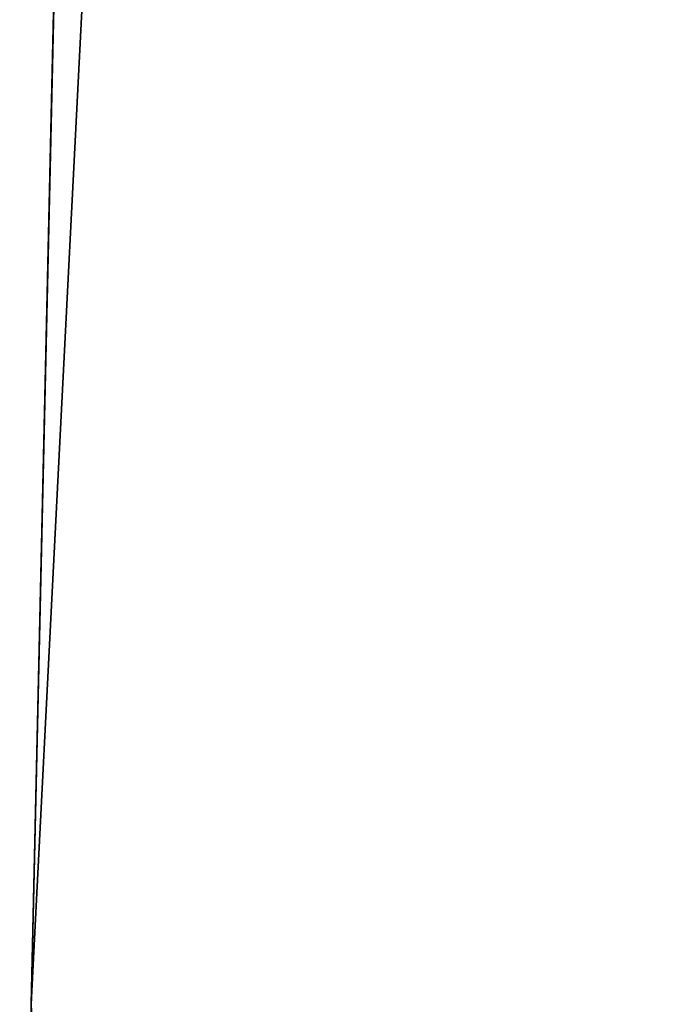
# Model space of a CAD drawing. Extents: x -950 to 950, y -950 to 950.
# Tile 239 of 256: x -918.08 to -913.21, y 0 to 7.38. Entities that reach past the tile are written whole.
import ezdxf

# ---------------------------------------------------------------- set-up
doc = ezdxf.new("R2010")
doc.units = 0
doc.layers.get('0').update_dxf_attribs({"color": 13, "linetype": 'CONTINUOUS'})

# ---------------------------------------------------------------- blocks, each defined once
blk = doc.blocks.new('OBJ_000002')
for p, q in [((-913.2071, 93.744), (-917.9963, 0)), ((-917.9963, 0, 3), (-913.2071, 93.744, 3)), ((-917.9963, 0, 15.7901), (-913.2071, 93.744, 15.7901)), ((-913.2071, 93.744, 38.9998), (-917.9963, 0, 38.9998)), ((-917.9963, 0), (-917.0399, 42.0555)), ((-917.0399, 42.0555), (-917.9963, 0, 15.7901)), ((-917.0203, -42.0886), (-917.9963, 0)), ((-917.0203, -42.0886), (-917.9963, 0, 15.7901)), ((-917.9963, 0, 15.7901), (-917.9963, 0)), ((-913.7427, -88.1113, 15.7901), (-917.9963, 0, 15.7901)), ((-913.7427, -88.1113), (-917.9963, 0)), ((-913.7427, -88.1113, 3), (-917.9963, 0, 3)), ((-917.9963, 0, 3), (-917.9963, 0)), ((-917.9963, 0, 15.7901), (-917.9963, 0, 38.9998)), ((-913.7427, -88.1113, 38.9998), (-917.9963, 0, 38.9998))]:
    blk.add_line(p, q)
at = {"color": 2}
mesh = blk.add_polyface(dxfattribs=at)
corners = [(-916.1915, 94.0504, 3), (-920.9963, 0, 38.9998), (-920.9963, 0, 3), (-916.1915, 94.0504, 38.9998)]
mesh.append_faces([[corners[k] for k in face] for face in [(0, 1, 2), (1, 0, 3)]], dxfattribs={"vtx0": -1, "color": 2})
mesh = blk.add_polyface(dxfattribs=at)
corners = [(-913.2071, 93.744, 3), (-917.9963, 0), (-917.9963, 0, 3), (-913.2071, 93.744)]
mesh.append_faces([[corners[k] for k in face] for face in [(0, 1, 2), (1, 0, 3)]], dxfattribs={"vtx0": -1, "color": 2})
mesh = blk.add_polyface(dxfattribs=at)
corners = [(-913.2071, 93.744, 15.7901), (-917.0399, 42.0555), (-917.9963, 0, 15.7901)]
mesh.append_faces([[corners[k] for k in face] for face in [(0, 1, 2)]], dxfattribs={"color": 2})
mesh = blk.add_polyface(dxfattribs=at)
corners = [(-917.9963, 0, 38.9998), (-913.2071, 93.744, 15.7901), (-917.9963, 0, 15.7901), (-913.2071, 93.744, 38.9998)]
mesh.append_faces([[corners[k] for k in face] for face in [(0, 1, 2), (1, 0, 3)]], dxfattribs={"vtx0": -1, "color": 2})
mesh = blk.add_polyface(dxfattribs=at)
corners = [(-917.0399, 42.0555), (-917.9963, 0), (-917.9963, 0, 15.7901)]
mesh.append_faces([[corners[k] for k in face] for face in [(0, 1, 2)]], dxfattribs={"color": 2})
mesh = blk.add_polyface(dxfattribs=at)
corners = [(-920.9963, 0, 3), (-916.7287, -88.3992, 38.9998), (-916.7287, -88.3992, 3), (-920.9963, 0, 38.9998)]
mesh.append_faces([[corners[k] for k in face] for face in [(0, 1, 2), (1, 0, 3)]], dxfattribs={"vtx0": -1, "color": 2})
mesh = blk.add_polyface(dxfattribs=at)
corners = [(-917.9963, 0), (-917.0203, -42.0886), (-917.9963, 0, 15.7901)]
mesh.append_faces([[corners[k] for k in face] for face in [(0, 1, 2)]], dxfattribs={"color": 2})
mesh = blk.add_polyface(dxfattribs=at)
corners = [(-917.9963, 0, 15.7901), (-917.0203, -42.0886), (-913.7427, -88.1113, 15.7901)]
mesh.append_faces([[corners[k] for k in face] for face in [(0, 1, 2)]], dxfattribs={"color": 2})
mesh = blk.add_polyface(dxfattribs=at)
corners = [(-917.9963, 0, 3), (-913.7427, -88.1113), (-913.7427, -88.1113, 3), (-917.9963, 0)]
mesh.append_faces([[corners[k] for k in face] for face in [(0, 1, 2), (1, 0, 3)]], dxfattribs={"vtx0": -1, "color": 2})
mesh = blk.add_polyface(dxfattribs=at)
corners = [(-917.9963, 0, 38.9998), (-913.7427, -88.1113, 15.7901), (-913.7427, -88.1113, 38.9998), (-917.9963, 0, 15.7901)]
mesh.append_faces([[corners[k] for k in face] for face in [(0, 1, 2), (1, 0, 3)]], dxfattribs={"vtx0": -1, "color": 2})
blk = doc.blocks.new('SKPC51C')
blk.add_blockref('OBJ_000002', (0, 0))

msp = doc.modelspace()

# ---------------------------------------------------------------- block references
msp.add_blockref('SKPC51C', (0, 0))

doc.saveas('drawing.dxf')
